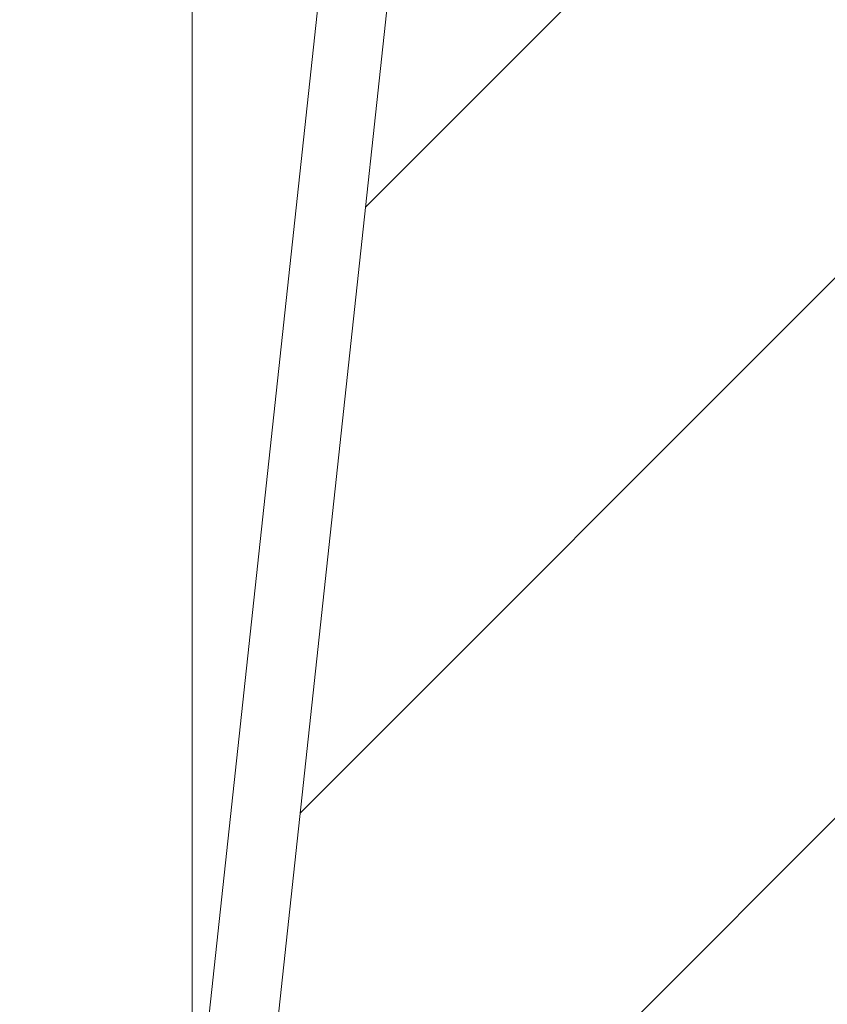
# Model space of a CAD drawing. Header units: metres. Extents: x 167411 to 168816, y 461777 to 462985.
# Tile 175 of 256: x 167561.37 to 167566.66, y 462736.61 to 462743.05. Entities that reach past the tile are written whole.
import ezdxf

# ---------------------------------------------------------------- set-up
doc = ezdxf.new("R2010")
doc.units = ezdxf.units.M
doc.header["$LTSCALE"] = 0.5
doc.layers.add('Zuid-N-WE-GW-AANVULLEN-bomengranulaat TTE-tegel', color=7, linetype='Continuous', lineweight=18, true_color=0xff3f01)
doc.layers.add('Zuid-N-WE-GW-AANVULLEN-menggranulaat uitvullen', color=7, linetype='Continuous', lineweight=18, true_color=0xff7f01)

msp = doc.modelspace()

# ---------------------------------------------------------------- hatches: boundary and pattern name
at = {"layer": 'Zuid-N-WE-GW-AANVULLEN-bomengranulaat TTE-tegel'}
h = msp.add_hatch(dxfattribs=at)
h.set_pattern_fill('ANSI31', color=256, scale=20)
h.set_pattern_definition([(45, (0, 0), (-1.767766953, 1.767766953), [])])
h.paths.add_polyline_path([(167566.8465, 462727.3027), (167562.1254, 462727.8123), (167564.4312, 462749.1883), (167569.1538, 462748.6785)])
at = {"layer": 'Zuid-N-WE-GW-AANVULLEN-menggranulaat uitvullen', "transparency": 33554687}
h = msp.add_hatch(dxfattribs=at)
h.set_pattern_fill('ANSI31', color=256, scale=20, angle=45)
h.set_pattern_definition([(90, (0, 0), (-2.5, 0), [])])
edge = h.paths.add_edge_path()
edge.add_arc((167509.5083, 462272.9587), 454.0269, 82.957662, 84.715245, ccw=False)
edge.add_arc((167565.6637, 462727.5302), 4, 173.82864, 262.95766, ccw=False)
edge.add_line((167561.6868, 462727.9602), (167561.7303, 462728.3632))
edge.add_line((167561.7303, 462728.3632), (167563.9297, 462748.7395))
edge.add_line((167563.9297, 462748.7395), (167557.9149, 462749.3887))
edge.add_line((167557.9149, 462749.3887), (167555.6721, 462728.6094))
edge.add_arc((167551.6952, 462729.0386), 4, 264.71525, 353.83956, ccw=False)

# ---------------------------------------------------------------- linework, layer by layer
at = {"layer": 'Zuid-N-WE-GW-AANVULLEN-bomengranulaat TTE-tegel', "flags": 128}
msp.add_lwpolyline([(167566.8465, 462727.3027), (167562.1254, 462727.8123), (167564.4312, 462749.1883), (167569.1538, 462748.6785)], close=True, dxfattribs=at)
at = {"layer": 'Zuid-N-WE-GW-AANVULLEN-menggranulaat uitvullen'}
msp.add_lwpolyline([(167551.3267, 462725.0556, -0.007669), (167565.1732, 462723.5603, -0.409768), (167561.6868, 462727.9602), (167561.7303, 462728.3632), (167563.9297, 462748.7395), (167557.9149, 462749.3887), (167555.6721, 462728.6094, -0.409744)], format="xyb", close=True, dxfattribs=at)

doc.saveas('drawing.dxf')
